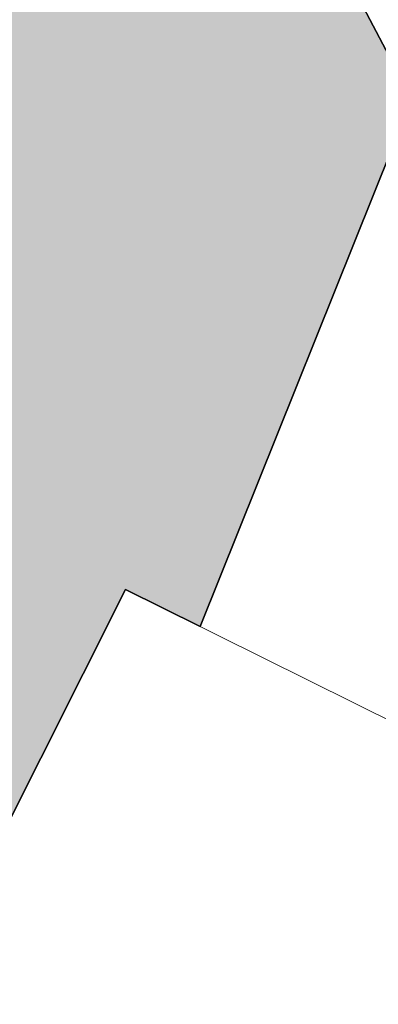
# Model space of a CAD drawing. Header units: millimetres. Extents: x -79464 to -76785, y -3788210 to -3782955.
# Tile 31 of 131: x -78333.661 to -78332.756, y -3785141.239 to -3785138.76. Entities that reach past the tile are written whole.
import ezdxf

# ---------------------------------------------------------------- set-up
doc = ezdxf.new("R2010")
doc.units = ezdxf.units.MM
doc.header["$LTSCALE"] = 8
doc.header["$MEASUREMENT"] = 0
doc.layers.add('VPM TEMPLATE', color=7, linetype='Continuous')

msp = doc.modelspace()

# ---------------------------------------------------------------- hatches: boundary and pattern name
at = {"layer": 'VPM TEMPLATE'}
for color, points in [(7, [(-78333.1105, -3785138.0736), (-78333.2996, -3785137.6379), (-78333.4566, -3785137.1691), (-78333.6136, -3785136.7334), (-78333.7706, -3785136.2965), (-78333.8967, -3785135.8289), (-78334.0216, -3785135.392), (-78334.9017, -3785135.7663), (-78335.6867, -3785136.1713), (-78336.3469, -3785136.6082), (-78336.9118, -3785137.0758), (-78337.3828, -3785137.5434), (-78337.6968, -3785138.0736), (-78337.9169, -3785138.6038), (-78337.9799, -3785139.134), (-78337.886, -3785139.6642), (-78337.6659, -3785140.1944), (-78337.3198, -3785140.662), (-78336.8488, -3785141.1615), (-78336.2838, -3785141.5984), (-78335.5606, -3785142.0034), (-78334.7756, -3785142.3777), (-78333.8967, -3785142.7201), (-78333.8015, -3785142.2525), (-78333.6767, -3785141.8168), (-78333.5862, -3785141.5013), (-78333.9276, -3785141.2547), (-78333.3938, -3785140.1949), (-78333.2052, -3785140.2885), (-78332.6716, -3785138.9607), (-78332.8917, -3785138.5424)]), (3, [(-78335.5606, -3785142.0034), (-78336.2838, -3785141.5984), (-78336.8488, -3785141.1615), (-78337.3198, -3785140.662), (-78337.6659, -3785140.1944), (-78337.886, -3785139.6642), (-78337.9799, -3785139.134), (-78337.9169, -3785138.6038), (-78337.6968, -3785138.0736), (-78337.3828, -3785137.5434), (-78336.9118, -3785137.0758), (-78336.3469, -3785136.6082), (-78335.6867, -3785136.1713), (-78334.9017, -3785135.7663), (-78334.0216, -3785135.392), (-78333.8967, -3785135.8289), (-78333.7706, -3785136.2965), (-78333.6136, -3785136.7334), (-78333.4566, -3785137.1691), (-78333.2996, -3785137.6379), (-78333.1105, -3785138.0736), (-78332.8917, -3785138.5424), (-78332.6716, -3785138.9607), (-78333.2052, -3785140.2885), (-78333.3938, -3785140.1949), (-78333.9276, -3785141.2547), (-78333.5862, -3785141.5013), (-78333.8015, -3785142.2525), (-78333.8967, -3785142.7201), (-78334.7756, -3785142.3777)])]:
    msp.add_hatch(color=color, dxfattribs=at).paths.add_polyline_path(points, flags=0)

# ---------------------------------------------------------------- linework, layer by layer
at = {"layer": 'VPM TEMPLATE', "color": 7, "lineweight": 18}
for p, q in [((-78333.3938, -3785140.1949), (-78333.9276, -3785141.2547)), ((-78331.3204, -3785141.2241), (-78333.3938, -3785140.1949))]:
    msp.add_line(p, q, dxfattribs=at)
at = {"layer": 'VPM TEMPLATE', "color": 7}
msp.add_lwpolyline([(-78337.9169, -3785138.6038), (-78337.9799, -3785139.134), (-78337.886, -3785139.6642), (-78337.6659, -3785140.1944), (-78337.3198, -3785140.662), (-78336.8488, -3785141.1615), (-78336.2838, -3785141.5984), (-78335.5606, -3785142.0034), (-78334.7756, -3785142.3777), (-78333.8967, -3785142.7201), (-78333.8015, -3785142.2525), (-78333.6767, -3785141.8168), (-78333.5862, -3785141.5013), (-78333.9276, -3785141.2547), (-78333.3938, -3785140.1949), (-78333.2052, -3785140.2885), (-78332.6716, -3785138.9607), (-78332.8917, -3785138.5424)], dxfattribs=at)
at = {"layer": 'VPM TEMPLATE', "color": 3}
msp.add_lwpolyline([(-78332.8917, -3785138.5424), (-78332.6716, -3785138.9607), (-78333.2052, -3785140.2885), (-78333.3938, -3785140.1949), (-78333.9276, -3785141.2547), (-78333.5862, -3785141.5013), (-78333.8015, -3785142.2525), (-78333.8967, -3785142.7201), (-78334.7756, -3785142.3777), (-78335.5606, -3785142.0034)], dxfattribs=at)
at = {"layer": 'VPM TEMPLATE', "color": 7, "lineweight": 9}
msp.add_lwpolyline([(-78332.8917, -3785138.5424), (-78332.6716, -3785138.9607), (-78333.2052, -3785140.2885)], dxfattribs=at)

doc.saveas('drawing.dxf')
